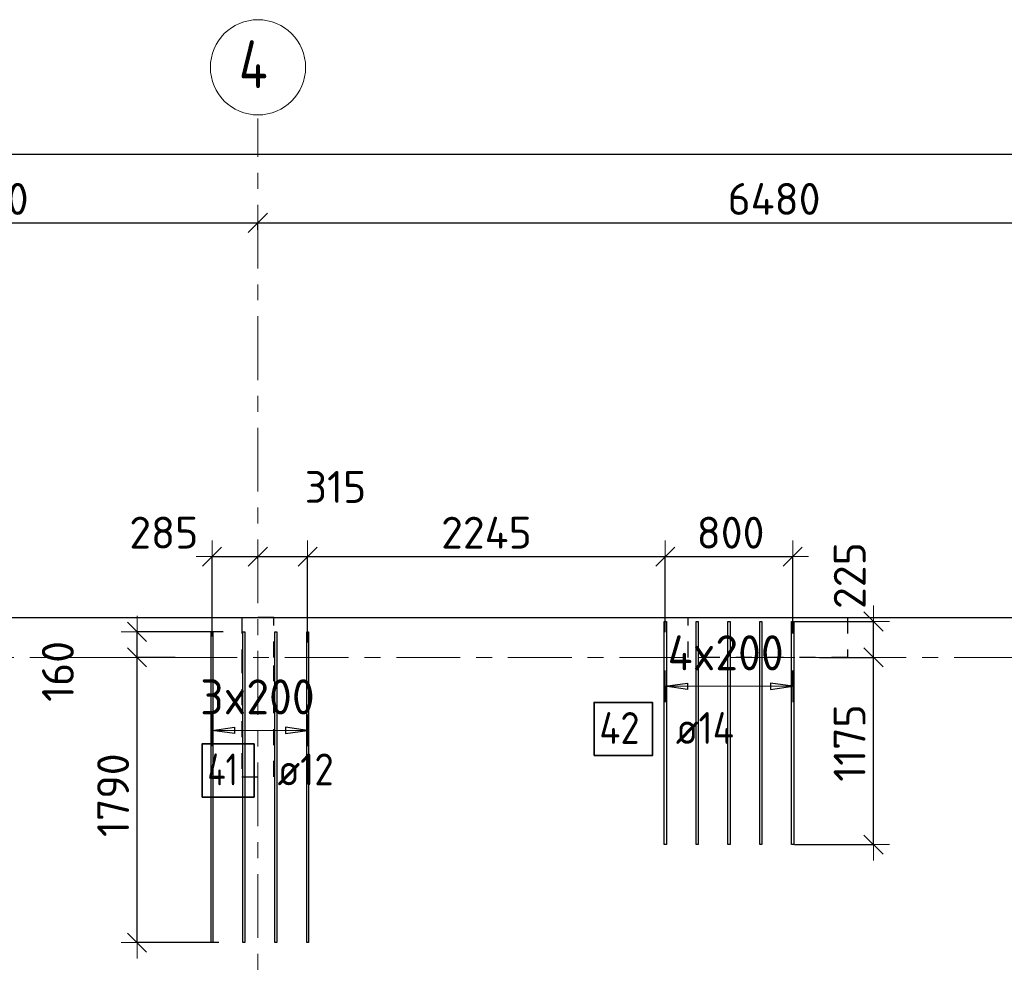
# Model space of a CAD drawing. Header units: metres. Extents: x -38 to 107, y -15 to 21.
# Tile 15 of 254: x 11.11 to 17.29, y 14.41 to 20.4. Entities that reach past the tile are written whole.
import ezdxf

# ---------------------------------------------------------------- set-up
doc = ezdxf.new("R2010")
doc.units = ezdxf.units.M
doc.header["$PDMODE"] = 65
for name, pattern in [('______11', [0.5, 0.4, -0.05, 0, -0.05]), ('______2', [0.0405, 0.03, -0.0105]), ('______5', [1.1, 0.8, -0.1, 0.1, -0.1])]:
    doc.linetypes.add(name, pattern=pattern)
for name, color, linetype, lineweight in [('XR$1$Осевая линия (1)', 7, '______5', 13), ('XR$1$Размерная линия (1)', 7, 'Continuous', 13), ('XR$5$Перекрытие (1)', 7, 'Continuous', 35), ('XR$5$Размерная линия (1)', 7, 'Continuous', 13)]:
    doc.layers.add(name, color=color, linetype=linetype, lineweight=lineweight)
for name, color, linetype, lineweight, true_color in [('XR$5$Арм.стержн.Доп. Арм верхн.зоны Х', 7, 'Continuous', 35, 0x8c8cff), ('XR$5$Арм.стержн.Доп. Арм. верхн.зоны У', 7, 'Continuous', 35, 0x739641), ('XR$7$Стена_ бетон несущ.', 7, 'Continuous', 70, 0xb4b496)]:
    doc.layers.add(name, color=color, linetype=linetype, lineweight=lineweight, true_color=true_color)
doc.styles.add('ISOCPEUR', font='txt')
doc.dimstyles.new('DIMSTYLE_3', dxfattribs={"dimtxt": 0.2, "dimasz": 0.2, "dimexe": 0, "dimexo": 0, "dimgap": 0.1, "dimtad": 2, "dimdec": 0, "dimlfac": 1000, "dimrnd": 5, "dimzin": 12, "dimdsep": 46, "dimtxsty": 'ISOCPEUR', "dimblk1": 'ALL_ML_STRICH', "dimblk2": 'ALL_ML_STRICH', "dimsah": 1, "dimcen": 0, "dimclrd": 7, "dimclre": 256, "dimclrt": 7, "dimadec": 0, "dimazin": 0, "dimtfac": 1, "dimtdec": 0, "dimtix": 1, "dimtmove": 2, "dimatfit": 3, "dimfxl": 0, "dimtzin": 0, "dimlwd": 0, "dimlwe": -3, "dimarcsym": 0})
doc.dimstyles.new('DIMSTYLE_37', dxfattribs={"dimtxt": 0.2, "dimasz": 0.2, "dimexe": 0, "dimexo": 0, "dimgap": 0.1, "dimtad": 2, "dimdec": 0, "dimlfac": 1000, "dimrnd": 5, "dimzin": 12, "dimdsep": 46, "dimtxsty": 'ISOCPEUR', "dimblk1": 'ALL_ML_STRICH', "dimblk2": 'ALL_ML_STRICH', "dimsah": 1, "dimcen": 0, "dimclrd": 7, "dimclre": 256, "dimclrt": 7, "dimadec": 0, "dimazin": 0, "dimtfac": 1, "dimtdec": 0, "dimtix": 1, "dimtmove": 2, "dimatfit": 3, "dimfxl": 0, "dimtvp": 1.2, "dimtzin": 0, "dimlwd": 0, "dimlwe": -3, "dimarcsym": 0})

# ---------------------------------------------------------------- blocks, each defined once
blk = doc.blocks.new('ALL_ML_STRICH')
at = {"color": 0, "linetype": 'ByBlock', "lineweight": -2}
for p, q in [((0, -0.5), (0, 0.5)), ((-1, 0), (0.5, 0)), ((-0.3, -0.3), (0.3, 0.3))]:
    blk.add_line(p, q, dxfattribs=at)
blk = doc.blocks.new('*D10')
at = {"layer": 'DEFPOINTS', "color": 7, "linetype": 'Continuous', "lineweight": 13, "transparency": 33554687}
for p in [(0.5, 19.5574), (0.5, 19.3768), (61.6, 17.1197)]:
    blk.add_point(p, dxfattribs=at)
at = {"layer": 'XR$1$Размерная линия (1)', "color": 9, "linetype": 'Continuous', "lineweight": -2, "true_color": 0xc7c7c7, "transparency": 33554687}
for p, q in [((0.5, 19.3568), (0.5, 19.5574)), ((61.6, 17.1397), (61.6, 19.5574))]:
    blk.add_line(p, q, dxfattribs=at)
at = {"layer": 'XR$1$Размерная линия (1)', "color": 7, "linetype": 'Continuous', "lineweight": -2, "transparency": 33554687}
blk.add_line((0.5, 19.5574), (61.6, 19.5574), dxfattribs=at)
at = {"layer": 'XR$1$Размерная линия (1)', "color": 7, "linetype": 'Continuous', "lineweight": 13, "transparency": 33554687, "xscale": 0.2, "yscale": 0.2, "zscale": 0.2, "rotation": 180}
blk.add_blockref('ALL_ML_STRICH', (0.5, 19.5574), dxfattribs=at)
at = {"layer": 'XR$1$Размерная линия (1)', "color": 7, "linetype": 'Continuous', "lineweight": 13, "transparency": 33554687, "xscale": 0.2, "yscale": 0.2, "zscale": 0.2}
blk.add_blockref('ALL_ML_STRICH', (61.6, 19.5574), dxfattribs=at)
at = {"layer": 'XR$1$Размерная линия (1)', "color": 7, "linetype": 'Continuous', "lineweight": 13, "transparency": 33554687, "insert": (31.1, 19.7074), "char_height": 0.2, "width": 1, "attachment_point": 5, "style": 'ISOCPEUR'}
blk.add_mtext('\\A1;{61100}', dxfattribs=at)
blk = doc.blocks.new('*D27')
at = {"layer": 'DEFPOINTS', "color": 7, "linetype": 'Continuous', "lineweight": 13, "transparency": 33554687}
for p in [(9.15, 19.1262), (9.15, 19.1261), (12.6, 19.0612)]:
    blk.add_point(p, dxfattribs=at)
at = {"layer": 'XR$1$Размерная линия (1)', "color": 9, "linetype": 'Continuous', "lineweight": -2, "true_color": 0xc7c7c7, "transparency": 33554687}
for p, q in [((9.15, 19.1261), (9.15, 19.1261)), ((12.6, 19.0812), (12.6, 19.1261))]:
    blk.add_line(p, q, dxfattribs=at)
at = {"layer": 'XR$1$Размерная линия (1)', "color": 7, "linetype": 'Continuous', "lineweight": -2, "transparency": 33554687}
blk.add_line((9.15, 19.1261), (12.6, 19.1261), dxfattribs=at)
at = {"layer": 'XR$1$Размерная линия (1)', "color": 7, "linetype": 'Continuous', "lineweight": 13, "transparency": 33554687, "xscale": 0.2, "yscale": 0.2, "zscale": 0.2, "rotation": 180}
blk.add_blockref('ALL_ML_STRICH', (9.15, 19.1261), dxfattribs=at)
at = {"layer": 'XR$1$Размерная линия (1)', "color": 7, "linetype": 'Continuous', "lineweight": 13, "transparency": 33554687, "xscale": 0.2, "yscale": 0.2, "zscale": 0.2}
blk.add_blockref('ALL_ML_STRICH', (12.6, 19.1261), dxfattribs=at)
at = {"layer": 'XR$1$Размерная линия (1)', "color": 7, "linetype": 'Continuous', "lineweight": 13, "transparency": 33554687, "insert": (10.875, 19.2761), "char_height": 0.2, "width": 0.8, "attachment_point": 5, "style": 'ISOCPEUR'}
blk.add_mtext('\\A1;{3450}', dxfattribs=at)
blk = doc.blocks.new('*D28')
at = {"layer": 'DEFPOINTS', "color": 7, "linetype": 'Continuous', "lineweight": 13, "transparency": 33554687}
for p in [(19.08, 19.4874), (12.6, 19.1261), (12.6, 19.0612)]:
    blk.add_point(p, dxfattribs=at)
at = {"layer": 'XR$1$Размерная линия (1)', "color": 9, "linetype": 'Continuous', "lineweight": -2, "true_color": 0xc7c7c7, "transparency": 33554687}
for p, q in [((19.08, 19.4674), (19.08, 19.1261)), ((12.6, 19.0812), (12.6, 19.1261))]:
    blk.add_line(p, q, dxfattribs=at)
at = {"layer": 'XR$1$Размерная линия (1)', "color": 7, "linetype": 'Continuous', "lineweight": -2, "transparency": 33554687}
blk.add_line((12.6, 19.1261), (19.08, 19.1261), dxfattribs=at)
at = {"layer": 'XR$1$Размерная линия (1)', "color": 7, "linetype": 'Continuous', "lineweight": 13, "transparency": 33554687, "xscale": 0.2, "yscale": 0.2, "zscale": 0.2, "rotation": 180}
blk.add_blockref('ALL_ML_STRICH', (12.6, 19.1261), dxfattribs=at)
at = {"layer": 'XR$1$Размерная линия (1)', "color": 7, "linetype": 'Continuous', "lineweight": 13, "transparency": 33554687, "xscale": 0.2, "yscale": 0.2, "zscale": 0.2}
blk.add_blockref('ALL_ML_STRICH', (19.08, 19.1261), dxfattribs=at)
at = {"layer": 'XR$1$Размерная линия (1)', "color": 7, "linetype": 'Continuous', "lineweight": 13, "transparency": 33554687, "insert": (15.84, 19.2761), "char_height": 0.2, "width": 0.8, "attachment_point": 5, "style": 'ISOCPEUR'}
blk.add_mtext('\\A1;{6480}', dxfattribs=at)
blk = doc.blocks.new('*D663')
at = {"layer": 'DEFPOINTS', "color": 7, "linetype": 'Continuous', "lineweight": 13, "transparency": 33554687}
for p in [(16.1049, 16.4), (15.9484, 15.2252), (16.4639, 15.2252)]:
    blk.add_point(p, dxfattribs=at)
at = {"layer": 'XR$5$Размерная линия (1)', "color": 9, "linetype": 'Continuous', "lineweight": -2, "true_color": 0xc7c7c7, "transparency": 33554687}
for p, q in [((16.1249, 16.4), (16.4639, 16.4)), ((15.9684, 15.2252), (16.4639, 15.2252))]:
    blk.add_line(p, q, dxfattribs=at)
at = {"layer": 'XR$5$Размерная линия (1)', "color": 7, "linetype": 'Continuous', "lineweight": -2, "transparency": 33554687}
blk.add_line((16.4639, 15.2252), (16.4639, 16.4), dxfattribs=at)
at = {"layer": 'XR$5$Размерная линия (1)', "color": 7, "linetype": 'Continuous', "lineweight": 13, "transparency": 33554687, "xscale": 0.2, "yscale": 0.2, "zscale": 0.2}
for p, rotation in [((16.4639, 16.4), 90), ((16.4639, 15.2252), 270)]:
    blk.add_blockref('ALL_ML_STRICH', p, dxfattribs=dict(at, rotation=rotation))
at = {"layer": 'XR$5$Размерная линия (1)', "color": 7, "linetype": 'Continuous', "lineweight": 13, "transparency": 33554687, "insert": (16.3139, 15.8626), "char_height": 0.2, "width": 0.8, "attachment_point": 5, "rotation": 90, "style": 'ISOCPEUR'}
blk.add_mtext('\\A1;{1175}', dxfattribs=at)
blk = doc.blocks.new('*D664')
at = {"layer": 'DEFPOINTS', "color": 7, "linetype": 'Continuous', "lineweight": 13, "transparency": 33554687}
for p in [(15.9484, 16.6252), (16.1049, 16.4), (16.4639, 16.4)]:
    blk.add_point(p, dxfattribs=at)
at = {"layer": 'XR$5$Размерная линия (1)', "color": 9, "linetype": 'Continuous', "lineweight": -2, "true_color": 0xc7c7c7, "transparency": 33554687}
for p, q in [((15.9684, 16.6252), (16.4639, 16.6252)), ((16.1249, 16.4), (16.4639, 16.4))]:
    blk.add_line(p, q, dxfattribs=at)
at = {"layer": 'XR$5$Размерная линия (1)', "color": 7, "linetype": 'Continuous', "lineweight": -2, "transparency": 33554687}
blk.add_line((16.4639, 16.4), (16.4639, 16.6252), dxfattribs=at)
at = {"layer": 'XR$5$Размерная линия (1)', "color": 7, "linetype": 'Continuous', "lineweight": 13, "transparency": 33554687, "xscale": 0.2, "yscale": 0.2, "zscale": 0.2}
for p, rotation in [((16.4639, 16.6252), 90), ((16.4639, 16.4), 270)]:
    blk.add_blockref('ALL_ML_STRICH', p, dxfattribs=dict(at, rotation=rotation))
at = {"layer": 'XR$5$Размерная линия (1)', "color": 7, "linetype": 'Continuous', "lineweight": 13, "transparency": 33554687, "insert": (16.3149, 16.913), "char_height": 0.2, "width": 0.6, "attachment_point": 5, "rotation": 90, "style": 'ISOCPEUR'}
blk.add_mtext('\\A1;{225}', dxfattribs=at)
blk = doc.blocks.new('*D665')
at = {"layer": 'DEFPOINTS', "color": 7, "linetype": 'Continuous', "lineweight": 13, "transparency": 33554687}
for p in [(12.3129, 17.0323), (12.6, 16.9982), (12.3129, 16.5115)]:
    blk.add_point(p, dxfattribs=at)
at = {"layer": 'XR$5$Размерная линия (1)', "color": 9, "linetype": 'Continuous', "lineweight": -2, "true_color": 0xc7c7c7, "transparency": 33554687}
for p, q in [((12.3129, 16.5315), (12.3129, 17.0323)), ((12.6, 17.0182), (12.6, 17.0323))]:
    blk.add_line(p, q, dxfattribs=at)
at = {"layer": 'XR$5$Размерная линия (1)', "color": 7, "linetype": 'Continuous', "lineweight": -2, "transparency": 33554687}
blk.add_line((12.3129, 17.0323), (12.6, 17.0323), dxfattribs=at)
at = {"layer": 'XR$5$Размерная линия (1)', "color": 7, "linetype": 'Continuous', "lineweight": 13, "transparency": 33554687, "xscale": 0.2, "yscale": 0.2, "zscale": 0.2, "rotation": 180}
blk.add_blockref('ALL_ML_STRICH', (12.3129, 17.0323), dxfattribs=at)
at = {"layer": 'XR$5$Размерная линия (1)', "color": 7, "linetype": 'Continuous', "lineweight": 13, "transparency": 33554687, "xscale": 0.2, "yscale": 0.2, "zscale": 0.2}
blk.add_blockref('ALL_ML_STRICH', (12.6, 17.0323), dxfattribs=at)
at = {"layer": 'XR$5$Размерная линия (1)', "color": 7, "linetype": 'Continuous', "lineweight": 13, "transparency": 33554687, "insert": (12.0101, 17.1828), "char_height": 0.2, "width": 0.6, "attachment_point": 5, "style": 'ISOCPEUR'}
blk.add_mtext('\\A1;{285}', dxfattribs=at)
blk = doc.blocks.new('*D666')
at = {"layer": 'DEFPOINTS', "color": 7, "linetype": 'Continuous', "lineweight": 13, "transparency": 33554687}
for p in [(12.6, 17.0323), (12.6, 16.9982), (12.9129, 16.4729)]:
    blk.add_point(p, dxfattribs=at)
at = {"layer": 'XR$5$Размерная линия (1)', "color": 9, "linetype": 'Continuous', "lineweight": -2, "true_color": 0xc7c7c7, "transparency": 33554687}
for p, q in [((12.6, 17.0182), (12.6, 17.0323)), ((12.9129, 16.4929), (12.9129, 17.0323))]:
    blk.add_line(p, q, dxfattribs=at)
at = {"layer": 'XR$5$Размерная линия (1)', "color": 7, "linetype": 'Continuous', "lineweight": -2, "transparency": 33554687}
blk.add_line((12.6, 17.0323), (12.9129, 17.0323), dxfattribs=at)
at = {"layer": 'XR$5$Размерная линия (1)', "color": 7, "linetype": 'Continuous', "lineweight": 13, "transparency": 33554687, "xscale": 0.2, "yscale": 0.2, "zscale": 0.2, "rotation": 180}
blk.add_blockref('ALL_ML_STRICH', (12.6, 17.0323), dxfattribs=at)
at = {"layer": 'XR$5$Размерная линия (1)', "color": 7, "linetype": 'Continuous', "lineweight": 13, "transparency": 33554687, "xscale": 0.2, "yscale": 0.2, "zscale": 0.2}
blk.add_blockref('ALL_ML_STRICH', (12.9129, 17.0323), dxfattribs=at)
at = {"layer": 'XR$5$Размерная линия (1)', "color": 7, "linetype": 'Continuous', "lineweight": 13, "transparency": 33554687, "insert": (13.0874, 17.4692), "char_height": 0.2, "width": 0.6, "attachment_point": 5, "style": 'ISOCPEUR'}
blk.add_mtext('\\A1;{315}', dxfattribs=at)
blk = doc.blocks.new('*D667')
at = {"layer": 'DEFPOINTS', "color": 7, "linetype": 'Continuous', "lineweight": 13, "transparency": 33554687}
for p in [(12.9129, 17.0323), (15.1572, 16.5372), (12.9129, 16.4729)]:
    blk.add_point(p, dxfattribs=at)
at = {"layer": 'XR$5$Размерная линия (1)', "color": 9, "linetype": 'Continuous', "lineweight": -2, "true_color": 0xc7c7c7, "transparency": 33554687}
for p, q in [((12.9129, 16.4929), (12.9129, 17.0323)), ((15.1572, 16.5572), (15.1572, 17.0323))]:
    blk.add_line(p, q, dxfattribs=at)
at = {"layer": 'XR$5$Размерная линия (1)', "color": 7, "linetype": 'Continuous', "lineweight": -2, "transparency": 33554687}
blk.add_line((12.9129, 17.0323), (15.1572, 17.0323), dxfattribs=at)
at = {"layer": 'XR$5$Размерная линия (1)', "color": 7, "linetype": 'Continuous', "lineweight": 13, "transparency": 33554687, "xscale": 0.2, "yscale": 0.2, "zscale": 0.2, "rotation": 180}
blk.add_blockref('ALL_ML_STRICH', (12.9129, 17.0323), dxfattribs=at)
at = {"layer": 'XR$5$Размерная линия (1)', "color": 7, "linetype": 'Continuous', "lineweight": 13, "transparency": 33554687, "xscale": 0.2, "yscale": 0.2, "zscale": 0.2}
blk.add_blockref('ALL_ML_STRICH', (15.1572, 17.0323), dxfattribs=at)
at = {"layer": 'XR$5$Размерная линия (1)', "color": 7, "linetype": 'Continuous', "lineweight": 13, "transparency": 33554687, "insert": (14.0351, 17.1823), "char_height": 0.2, "width": 0.8, "attachment_point": 5, "style": 'ISOCPEUR'}
blk.add_mtext('\\A1;{2245}', dxfattribs=at)
blk = doc.blocks.new('*D668')
at = {"layer": 'DEFPOINTS', "color": 7, "linetype": 'Continuous', "lineweight": 13, "transparency": 33554687}
for p in [(15.1572, 17.0323), (15.1572, 16.5372), (15.9572, 16.5303)]:
    blk.add_point(p, dxfattribs=at)
at = {"layer": 'XR$5$Размерная линия (1)', "color": 9, "linetype": 'Continuous', "lineweight": -2, "true_color": 0xc7c7c7, "transparency": 33554687}
for p, q in [((15.1572, 16.5572), (15.1572, 17.0323)), ((15.9572, 16.5503), (15.9572, 17.0323))]:
    blk.add_line(p, q, dxfattribs=at)
at = {"layer": 'XR$5$Размерная линия (1)', "color": 7, "linetype": 'Continuous', "lineweight": -2, "transparency": 33554687}
blk.add_line((15.1572, 17.0323), (15.9572, 17.0323), dxfattribs=at)
at = {"layer": 'XR$5$Размерная линия (1)', "color": 7, "linetype": 'Continuous', "lineweight": 13, "transparency": 33554687, "xscale": 0.2, "yscale": 0.2, "zscale": 0.2, "rotation": 180}
blk.add_blockref('ALL_ML_STRICH', (15.1572, 17.0323), dxfattribs=at)
at = {"layer": 'XR$5$Размерная линия (1)', "color": 7, "linetype": 'Continuous', "lineweight": 13, "transparency": 33554687, "xscale": 0.2, "yscale": 0.2, "zscale": 0.2}
blk.add_blockref('ALL_ML_STRICH', (15.9572, 17.0323), dxfattribs=at)
at = {"layer": 'XR$5$Размерная линия (1)', "color": 7, "linetype": 'Continuous', "lineweight": 13, "transparency": 33554687, "insert": (15.5672, 17.1823), "char_height": 0.2, "width": 0.6, "attachment_point": 5, "style": 'ISOCPEUR'}
blk.add_mtext('\\A1;{800}', dxfattribs=at)
blk = doc.blocks.new('*D669')
at = {"layer": 'DEFPOINTS', "color": 7, "linetype": 'Continuous', "lineweight": 13, "transparency": 33554687}
for p in [(12.1005, 16.4), (11.8422, 14.6106), (12.3759, 14.6106)]:
    blk.add_point(p, dxfattribs=at)
at = {"layer": 'XR$5$Размерная линия (1)', "color": 9, "linetype": 'Continuous', "lineweight": -2, "true_color": 0xc7c7c7, "transparency": 33554687}
for p, q in [((12.0805, 16.4), (11.8422, 16.4)), ((12.3559, 14.6106), (11.8422, 14.6106))]:
    blk.add_line(p, q, dxfattribs=at)
at = {"layer": 'XR$5$Размерная линия (1)', "color": 7, "linetype": 'Continuous', "lineweight": -2, "transparency": 33554687}
blk.add_line((11.8422, 14.6106), (11.8422, 16.4), dxfattribs=at)
at = {"layer": 'XR$5$Размерная линия (1)', "color": 7, "linetype": 'Continuous', "lineweight": 13, "transparency": 33554687, "xscale": 0.2, "yscale": 0.2, "zscale": 0.2}
for p, rotation in [((11.8422, 16.4), 90), ((11.8422, 14.6106), 270)]:
    blk.add_blockref('ALL_ML_STRICH', p, dxfattribs=dict(at, rotation=rotation))
at = {"layer": 'XR$5$Размерная линия (1)', "color": 7, "linetype": 'Continuous', "lineweight": 13, "transparency": 33554687, "insert": (11.6922, 15.5353), "char_height": 0.2, "width": 0.8, "attachment_point": 5, "rotation": 90, "style": 'ISOCPEUR'}
blk.add_mtext('\\A1;{1790}', dxfattribs=at)
blk = doc.blocks.new('*D670')
at = {"layer": 'DEFPOINTS', "color": 7, "linetype": 'Continuous', "lineweight": 13, "transparency": 33554687}
for p in [(12.4018, 16.5606), (11.8422, 16.4), (12.1005, 16.4)]:
    blk.add_point(p, dxfattribs=at)
at = {"layer": 'XR$5$Размерная линия (1)', "color": 9, "linetype": 'Continuous', "lineweight": -2, "true_color": 0xc7c7c7, "transparency": 33554687}
for p, q in [((12.3818, 16.5606), (11.8422, 16.5606)), ((12.0805, 16.4), (11.8422, 16.4))]:
    blk.add_line(p, q, dxfattribs=at)
at = {"layer": 'XR$5$Размерная линия (1)', "color": 7, "linetype": 'Continuous', "lineweight": -2, "transparency": 33554687}
blk.add_line((11.8422, 16.4), (11.8422, 16.5606), dxfattribs=at)
at = {"layer": 'XR$5$Размерная линия (1)', "color": 7, "linetype": 'Continuous', "lineweight": 13, "transparency": 33554687, "xscale": 0.2, "yscale": 0.2, "zscale": 0.2}
for p, rotation in [((11.8422, 16.5606), 90), ((11.8422, 16.4), 270)]:
    blk.add_blockref('ALL_ML_STRICH', p, dxfattribs=dict(at, rotation=rotation))
at = {"layer": 'XR$5$Размерная линия (1)', "color": 7, "linetype": 'Continuous', "lineweight": 13, "transparency": 33554687, "insert": (11.3455, 16.3119), "char_height": 0.2, "width": 0.6, "attachment_point": 5, "rotation": 90, "style": 'ISOCPEUR'}
blk.add_mtext('\\A1;{160}', dxfattribs=at)

msp = doc.modelspace()

# ---------------------------------------------------------------- linework, layer by layer
at = {"layer": 'XR$1$Осевая линия (1)', "color": 253, "linetype": '______11', "lineweight": 13, "true_color": 0xa0a0a0, "transparency": 33554687}
for p, q in [((12.6, 8.34), (12.6, 19.78)), ((-2.63, 16.4), (62.6, 16.4))]:
    msp.add_line(p, q, dxfattribs=at)
at = {"layer": 'XR$1$Осевая линия (1)', "color": 7, "linetype": 'Continuous', "lineweight": 13, "transparency": 33554687}
msp.add_circle((12.6013, 20.1017), 0.2988, dxfattribs=at)
at = {"layer": 'XR$5$Арм.стержн.Доп. Арм верхн.зоны Х', "color": 253, "linetype": 'Continuous', "lineweight": -3, "true_color": 0xa0a0a0, "transparency": 33554687}
for p, q in [((12.3129, 15.9422), (12.3129, 16.0422)), ((12.9129, 15.9422), (12.9129, 16.0422)), ((12.3129, 15.9422), (12.3129, 15.8422)), ((12.9129, 15.9422), (12.9129, 15.8422))]:
    msp.add_line(p, q, dxfattribs=at)
at = {"layer": 'XR$5$Арм.стержн.Доп. Арм верхн.зоны Х', "color": 7, "linetype": 'Continuous', "lineweight": 25, "transparency": 33554687}
for p, q in [((12.3129, 15.9422), (12.4529, 15.9622)), ((12.4529, 15.9622), (12.4529, 15.9222)), ((12.9129, 15.9422), (12.7729, 15.9622)), ((12.7729, 15.9622), (12.7729, 15.9222)), ((12.4529, 15.9222), (12.3129, 15.9422)), ((12.7729, 15.9222), (12.9129, 15.9422))]:
    msp.add_line(p, q, dxfattribs=at)
at = {"layer": 'XR$5$Арм.стержн.Доп. Арм верхн.зоны Х', "color": 7, "linetype": 'Continuous', "lineweight": 13, "transparency": 33554687}
for p, q in [((12.3129, 15.9422), (12.3129, 15.9422)), ((12.3129, 15.9422), (12.9129, 15.9422)), ((12.9129, 15.9422), (12.9129, 15.9422))]:
    msp.add_line(p, q, dxfattribs=at)
at = {"layer": 'XR$5$Арм.стержн.Доп. Арм верхн.зоны Х', "color": 34, "linetype": 'Continuous', "lineweight": 25, "transparency": 33554687}
for points in [[(12.3069, 14.6106), (12.3069, 16.5606), (12.3189, 16.5606), (12.3189, 14.6106), (12.3069, 14.6106)], [(12.5069, 14.6106), (12.5069, 16.5606), (12.5189, 16.5606), (12.5189, 14.6106), (12.5069, 14.6106)], [(12.7069, 14.6106), (12.7069, 16.5606), (12.7189, 16.5606), (12.7189, 14.6106), (12.7069, 14.6106)], [(12.9069, 14.6106), (12.9069, 16.5606), (12.9189, 16.5606), (12.9189, 14.6106), (12.9069, 14.6106)]]:
    msp.add_lwpolyline(points, dxfattribs=at)
at = {"layer": 'XR$5$Арм.стержн.Доп. Арм верхн.зоны Х', "color": 7, "linetype": 'Continuous', "lineweight": 35, "transparency": 33554687}
msp.add_lwpolyline([(12.2506, 15.5236), (12.5772, 15.5236), (12.5772, 15.857), (12.2506, 15.857), (12.2506, 15.5236)], dxfattribs=at)
at = {"layer": 'XR$5$Арм.стержн.Доп. Арм. верхн.зоны У', "color": 253, "linetype": 'Continuous', "lineweight": -3, "true_color": 0xa0a0a0, "transparency": 33554687}
for p, q in [((15.1572, 16.2186), (15.1572, 16.3186)), ((15.9572, 16.2186), (15.9572, 16.3186)), ((15.1572, 16.2186), (15.1572, 16.1186)), ((15.9572, 16.2186), (15.9572, 16.1186))]:
    msp.add_line(p, q, dxfattribs=at)
at = {"layer": 'XR$5$Арм.стержн.Доп. Арм. верхн.зоны У', "color": 7, "linetype": 'Continuous', "lineweight": 25, "transparency": 33554687}
for p, q in [((15.1572, 16.2186), (15.2972, 16.2386)), ((15.2972, 16.1986), (15.1572, 16.2186)), ((15.2972, 16.2386), (15.2972, 16.1986)), ((15.9572, 16.2186), (15.8172, 16.2386)), ((15.8172, 16.2386), (15.8172, 16.1986)), ((15.8172, 16.1986), (15.9572, 16.2186))]:
    msp.add_line(p, q, dxfattribs=at)
at = {"layer": 'XR$5$Арм.стержн.Доп. Арм. верхн.зоны У', "color": 7, "linetype": 'Continuous', "lineweight": 13, "transparency": 33554687}
for p, q in [((15.1572, 16.2186), (15.1572, 16.2186)), ((15.1572, 16.2186), (15.9572, 16.2186)), ((15.9572, 16.2186), (15.9572, 16.2186))]:
    msp.add_line(p, q, dxfattribs=at)
at = {"layer": 'XR$5$Арм.стержн.Доп. Арм. верхн.зоны У', "color": 7, "linetype": 'Continuous', "lineweight": 25, "transparency": 33554687}
for points in [[(15.1642, 16.6252), (15.1642, 15.2252), (15.1502, 15.2252), (15.1502, 16.6252), (15.1642, 16.6252)], [(15.3642, 16.6252), (15.3642, 15.2252), (15.3502, 15.2252), (15.3502, 16.6252), (15.3642, 16.6252)], [(15.5642, 16.6252), (15.5642, 15.2252), (15.5502, 15.2252), (15.5502, 16.6252), (15.5642, 16.6252)], [(15.7642, 16.6252), (15.7642, 15.2252), (15.7502, 15.2252), (15.7502, 16.6252), (15.7642, 16.6252)], [(15.9642, 16.6252), (15.9642, 15.2252), (15.9502, 15.2252), (15.9502, 16.6252), (15.9642, 16.6252)]]:
    msp.add_lwpolyline(points, dxfattribs=at)
at = {"layer": 'XR$5$Арм.стержн.Доп. Арм. верхн.зоны У', "color": 7, "linetype": 'Continuous', "lineweight": 35, "transparency": 33554687}
msp.add_lwpolyline([(14.7102, 15.7836), (15.0769, 15.7836), (15.0769, 16.1169), (14.7102, 16.1169), (14.7102, 15.7836)], dxfattribs=at)
at = {"layer": 'XR$5$Перекрытие (1)', "color": 7, "linetype": 'Continuous', "lineweight": 25, "transparency": 33554687}
msp.add_line((10.8496, 16.6502), (19.08, 16.6502), dxfattribs=at)
at = {"layer": 'XR$7$Стена_ бетон несущ.', "color": 253, "linetype": '______2', "lineweight": -3, "true_color": 0xa0a0a0, "transparency": 33554687}
for p, q in [((12.5, 16.65), (12.5, 16.4)), ((12.7, 16.65), (12.5, 16.65)), ((12.7, 16.4), (12.7, 16.65)), ((12.5, 16.4), (12.5, 15.65)), ((12.7, 15.65), (12.7, 16.4)), ((12.5, 15.65), (12.5, 15.65)), ((12.5, 15.65), (12.7, 15.65))]:
    msp.add_line(p, q, dxfattribs=at)
msp.add_lwpolyline([(15.3, 16.65), (16.3, 16.65), (16.3, 16.4), (15.3, 16.4), (15.3, 16.65)], close=True, dxfattribs=at)

# ---------------------------------------------------------------- texts
at = {"layer": 'XR$1$Осевая линия (1)', "color": 7, "linetype": 'Continuous', "lineweight": 13, "transparency": 33554687, "insert": (12.4813, 19.9712), "char_height": 0.3, "width": 0.359833, "attachment_point": 7, "style": 'ISOCPEUR'}
msp.add_mtext('\\W0.80;4', dxfattribs=at)
at = {"layer": 'XR$5$Арм.стержн.Доп. Арм верхн.зоны Х', "color": 7, "linetype": 'Continuous', "lineweight": 13, "transparency": 33554687, "insert": (12.2389, 16.0422), "char_height": 0.22, "width": 0.873359, "attachment_point": 7, "style": 'ISOCPEUR'}
msp.add_mtext('\\W0.95;3x200', dxfattribs=at)
at = {"layer": 'XR$5$Арм.стержн.Доп. Арм верхн.зоны Х', "color": 7, "linetype": 'Continuous', "lineweight": 25, "transparency": 33554687, "char_height": 0.2, "attachment_point": 7, "style": 'ISOCPEUR'}
for s, insert, width in [('\\W0.76;41', (12.2839, 15.597), 0.336375), ('\\W0.89; ø12 ', (12.6106, 15.597), 0.749105)]:
    msp.add_mtext(s, dxfattribs=dict(at, insert=insert, width=width))
at = {"layer": 'XR$5$Арм.стержн.Доп. Арм. верхн.зоны У', "color": 7, "linetype": 'Continuous', "lineweight": 13, "transparency": 33554687, "insert": (15.1722, 16.3186), "char_height": 0.22, "width": 0.895564, "attachment_point": 7, "style": 'ISOCPEUR'}
msp.add_mtext('\\W0.95;4x200', dxfattribs=at)
at = {"layer": 'XR$5$Арм.стержн.Доп. Арм. верхн.зоны У', "color": 7, "linetype": 'Continuous', "lineweight": 25, "transparency": 33554687, "char_height": 0.2, "attachment_point": 7, "style": 'ISOCPEUR'}
for s, insert, width in [('\\W0.88;42', (14.7435, 15.8569), 0.387995), ('\\W0.89; ø14 ', (15.1102, 15.8569), 0.769432)]:
    msp.add_mtext(s, dxfattribs=dict(at, insert=insert, width=width))

# ---------------------------------------------------------------- dimensions: what is measured, and where the dimension line sits
at = {"layer": 'XR$1$Размерная линия (1)', "color": 7, "linetype": 'Continuous', "lineweight": 13, "transparency": 33554687}
for base, p1, p2, picture, middle in [((61.6, 19.5574), (0.5, 19.3568), (61.6, 17.1397), '*D10', (31.1, 19.7074)), ((19.08, 19.1261), (12.6, 19.0812), (19.08, 19.4674), '*D28', (15.84, 19.2761)), ((12.6, 19.1261), (9.15, 19.1261), (12.6, 19.0812), '*D27', (10.875, 19.2761))]:
    dim = msp.add_linear_dim(base=base, p1=p1, p2=p2, dimstyle='DIMSTYLE_3', override={"dimpost": '<>', "dimclrd": 7, "dimclre": 9, "dimclrt": 7, "dimlwd": 0, "dimlwe": 65533}, dxfattribs=at)
    dim.commit()
    dim.dimension.update_dxf_attribs({"geometry": picture, "text_midpoint": middle, "dimtype": 160})
at = {"layer": 'XR$5$Размерная линия (1)', "color": 7, "linetype": 'Continuous', "lineweight": 13, "transparency": 33554687}
for base, p1, p2, dimstyle, picture, middle in [((12.9129, 17.0323), (12.6, 17.0182), (12.9129, 16.4929), 'DIMSTYLE_37', '*D666', (13.0874, 17.4692)), ((12.6, 17.0323), (12.3129, 16.5315), (12.6, 17.0182), 'DIMSTYLE_37', '*D665', (12.0101, 17.1828)), ((15.1572, 17.0323), (12.9129, 16.4929), (15.1572, 16.5572), 'DIMSTYLE_3', '*D667', (14.0351, 17.1823)), ((15.9572, 17.0323), (15.1572, 16.5572), (15.9572, 16.5503), 'DIMSTYLE_3', '*D668', (15.5672, 17.1823))]:
    dim = msp.add_linear_dim(base=base, p1=p1, p2=p2, dimstyle=dimstyle, override={"dimpost": '<>', "dimclrd": 7, "dimclre": 9, "dimclrt": 7, "dimlwd": 0, "dimlwe": 65533}, dxfattribs=at)
    dim.commit()
    dim.dimension.update_dxf_attribs({"geometry": picture, "text_midpoint": middle, "dimtype": 160})
for base, p1, p2, dimstyle, picture, middle in [((16.4639, 16.6252), (16.1249, 16.4), (15.9684, 16.6252), 'DIMSTYLE_37', '*D664', (16.3149, 16.913)), ((11.8422, 16.5606), (12.0805, 16.4), (12.3818, 16.5606), 'DIMSTYLE_37', '*D670', (11.3455, 16.3119)), ((11.8422, 16.4), (12.3559, 14.6106), (12.0805, 16.4), 'DIMSTYLE_3', '*D669', (11.6922, 15.5353)), ((16.4639, 16.4), (15.9684, 15.2252), (16.1249, 16.4), 'DIMSTYLE_3', '*D663', (16.3139, 15.8626))]:
    dim = msp.add_linear_dim(base=base, p1=p1, p2=p2, angle=90, dimstyle=dimstyle, override={"dimpost": '<>', "dimclrd": 7, "dimclre": 9, "dimclrt": 7, "dimlwd": 0, "dimlwe": 65533}, dxfattribs=at)
    dim.commit()
    dim.dimension.update_dxf_attribs({"geometry": picture, "text_midpoint": middle, "dimtype": 160})

doc.saveas('drawing.dxf')
